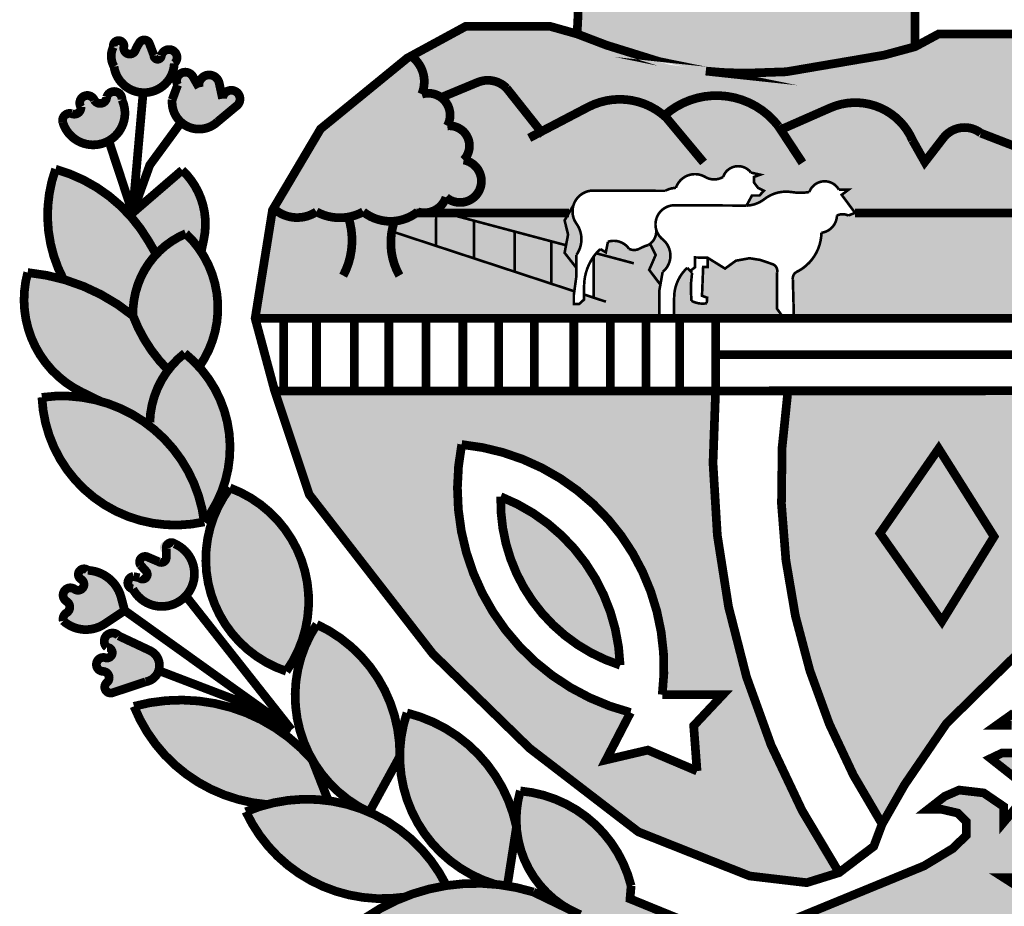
# Model space of a CAD drawing. Header units: millimetres. Extents: x 37.1 to 121.2, y 27.3 to 86.7.
# Tile 6 of 9: x 116.9 to 118.7, y 29.8 to 31.5. Entities that reach past the tile are written whole.
import ezdxf

# ---------------------------------------------------------------- set-up
doc = ezdxf.new("R2010")
doc.units = ezdxf.units.MM
doc.header["$MEASUREMENT"] = 0
doc.layers.get('0').update_dxf_attribs({"lineweight": 5})
doc.layers.add('TXT', color=114, linetype='Continuous')

# ---------------------------------------------------------------- blocks, each defined once
blk = doc.blocks.new('A$Cfa6a0658')
at = {"layer": 'TXT', "true_color": 0x2776bb}
h = blk.add_hatch(color=152, dxfattribs=at)
h.dxf.hatch_style = 1
h.paths.add_polyline_path([(10.22401189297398, 16.26721090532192, -0.1382639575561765), (6.365587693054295, 16.26721090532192, -0.01462297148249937), (6.346282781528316, 15.6072635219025), (6.683875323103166, 15.47837778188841), (7.289494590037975, 15.29001355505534), (7.825664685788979, 15.18095627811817, 0.03508789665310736), (8.386023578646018, 15.16094726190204), (8.746665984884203, 15.17337799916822), (9.868462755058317, 15.36462831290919), (10.22401189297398, 15.46109263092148)])
at = {"layer": 'TXT'}
h = blk.add_hatch(color=94, dxfattribs=at)
h.dxf.hatch_style = 1
h.paths.add_polyline_path([(14.59428916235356, 8.788757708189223), (14.83510375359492, 9.02099359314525), (15.16796189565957, 9.193578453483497), (15.40161090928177, 9.193578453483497), (15.55524430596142, 9.148828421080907), (15.70887770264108, 8.963460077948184), (15.77289872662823, 8.787675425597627), (15.86890893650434, 9.043360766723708), (15.86890893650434, 9.190378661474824), (15.79209223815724, 9.417297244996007), (15.62886208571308, 9.593066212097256), (15.311998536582, 9.593066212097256), (15.02396790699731, 9.513165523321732), (14.72629786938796, 9.385330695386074), (15.13622862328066, 9.775877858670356), (15.49472076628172, 9.996396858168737), (15.82437998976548, 10.04434668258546), (16.03883549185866, 9.951662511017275), (16.19246888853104, 9.747111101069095), (16.28528017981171, 9.424324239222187), (16.38129038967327, 9.67360999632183), (16.42611790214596, 10.03794709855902), (16.36201157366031, 10.23114238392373), (16.18278682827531, 10.42609441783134), (15.80830009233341, 10.49321162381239), (15.53946297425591, 10.43887790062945), (15.25458861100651, 10.30145938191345), (14.98250992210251, 10.06495710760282), (15.03693419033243, 10.31424286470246), (15.20016434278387, 10.55074513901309), (15.37994356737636, 10.7950586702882), (15.60719474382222, 10.96764353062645), (15.98807931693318, 11.01877746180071), (16.2121315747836, 10.93249287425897), (16.41390830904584, 10.61636946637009), (16.46177518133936, 10.60969032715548), (16.49700593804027, 10.86217587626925), (16.49700593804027, 11.02197725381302), (16.404151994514, 11.22748546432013), (16.28890562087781, 11.34253680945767), (16.04246093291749, 11.42243749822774), (15.79601624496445, 11.42243749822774), (15.59115749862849, 11.35852008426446), (15.38314248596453, 11.22110156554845), (15.42178542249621, 11.35610455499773), (15.54978481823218, 11.67570731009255), (15.79947107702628, 11.90262589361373), (16.01708284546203, 12.02726092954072), (16.16111948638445, 12.02726092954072), (16.43319817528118, 11.96972741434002), (16.64441210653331, 11.77797517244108), (16.75326064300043, 11.48075527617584), (16.83007734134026, 11.69487469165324), (16.83007734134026, 12.02406113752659), (16.76285739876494, 12.2477799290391), (16.63434617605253, 12.42234113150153), (16.28225187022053, 12.54379206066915), (15.96218940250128, 12.44790809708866), (15.75417438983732, 12.36800740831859), (15.94299589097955, 12.81935061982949), (16.20547782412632, 13.21247016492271), (16.33991770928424, 13.21247016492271), (16.59915807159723, 13.21247016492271), (16.76558714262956, 13.02710182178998), (16.83280708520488, 12.7490493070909), (16.93521513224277, 13.020702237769), (16.93521513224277, 13.23293942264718), (16.93521513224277, 13.41830776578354), (16.84240384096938, 13.61644390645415), (16.72395854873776, 13.712327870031), (16.47751386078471, 13.75707790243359), (16.2948342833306, 13.70730858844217), (16.12200737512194, 13.62100831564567), (16.16039439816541, 13.79999276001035), (16.35885530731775, 14.2889805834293), (16.6565253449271, 14.84670119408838), (16.77812690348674, 15.0256699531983), (16.29163536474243, 14.73803374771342), (15.97438794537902, 14.33067199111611), (15.83355022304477, 13.86405134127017), (15.75656291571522, 14.62299808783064), (15.59636107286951, 15.36273039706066), (15.23151374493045, 15.85810211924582), (15.34031962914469, 15.40746474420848), (15.41086644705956, 14.83724298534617), (15.41760550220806, 13.89634728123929), (14.92945052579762, 14.81209952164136), (14.51461476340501, 15.1314356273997), (14.92629425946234, 14.35934463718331), (15.30619783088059, 13.20927037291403), (15.12569351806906, 13.48434268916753), (14.93887667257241, 13.64243437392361), (14.68240870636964, 13.64243437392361), (14.46390124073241, 13.53492763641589), (14.23592497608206, 13.266176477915), (14.17288495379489, 13.13151856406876), (14.305874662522, 13.1852719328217), (14.63199374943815, 13.23902530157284), (14.91699606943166, 13.06197014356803), (15.10048603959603, 12.67622266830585), (15.10048603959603, 11.86504402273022), (14.93900462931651, 12.2919025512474), (14.717340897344, 12.40888318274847), (14.42201673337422, 12.37591277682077), (14.19037237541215, 12.25523042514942), (13.99903439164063, 12.00379578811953), (14.25584357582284, 12.00379578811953), (14.46232310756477, 12.00379578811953), (14.62346329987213, 11.85295069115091), (14.69396746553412, 11.60151605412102), (14.611136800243, 10.88543710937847), (14.40235404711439, 11.13128779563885), (14.17582795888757, 11.19619338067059), (13.98909641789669, 11.16585809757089), (13.76982121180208, 10.98130538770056), (13.53173636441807, 10.61533701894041), (13.74162807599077, 10.75609649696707), (14.00474979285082, 10.81864929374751), (14.16815055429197, 10.78735721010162), (14.33236170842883, 10.64501352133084), (14.36648350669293, 10.5274211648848), (14.38196627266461, 9.896136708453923), (14.34707673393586, 9.771533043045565), (14.2447966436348, 9.991236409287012), (14.06194645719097, 10.17072278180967), (13.81093797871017, 10.22642112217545), (13.58471045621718, 10.16763278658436), (13.32129017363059, 9.991236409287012), (13.11984360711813, 9.765337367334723), (13.2965092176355, 9.845802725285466), (13.52580770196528, 9.882929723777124), (13.73655245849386, 9.790088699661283), (13.82373365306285, 9.683272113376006), (13.91667290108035, 9.485214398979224), (13.91667290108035, 9.166474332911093), (13.86711098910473, 8.922003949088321), (13.73979402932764, 8.70426123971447), (13.55694384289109, 8.438129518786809), (13.60032117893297, 8.583563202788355), (13.63734333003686, 8.821853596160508), (13.63734333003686, 9.197938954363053), (13.54129046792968, 9.349568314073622), (13.29646656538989, 9.50119767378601), (13.03304628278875, 9.50119767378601), (12.89344547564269, 9.462909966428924), (12.58664785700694, 9.295799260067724), (12.35730672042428, 9.029667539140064), (12.57116509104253, 9.128704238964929), (12.76019985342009, 9.168921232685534), (12.97401557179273, 9.088471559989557), (13.13519841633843, 8.946127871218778), (13.16309298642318, 8.830778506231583), (13.16309298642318, 8.47180576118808), (13.11037480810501, 8.151403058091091), (12.967830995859, 7.888361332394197), (12.98472128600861, 8.281684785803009), (12.92074291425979, 8.521669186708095), (12.79671017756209, 8.686176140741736), (12.47110291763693, 8.75970861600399), (12.10476276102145, 8.674553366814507), (11.81404503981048, 8.473280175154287), (11.70161371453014, 8.289417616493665), (11.77527414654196, 8.310718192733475), (12.0195009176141, 8.417158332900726), (12.25788433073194, 8.417158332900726), (12.49046703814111, 8.291362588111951), (12.55679128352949, 8.130761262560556), (12.55679128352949, 7.841932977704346), (12.41923778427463, 7.436029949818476), (12.29844661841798, 7.204343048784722), (12.31921826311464, 7.346027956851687), (12.31921826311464, 7.485015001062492), (12.244448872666, 7.695620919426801), (12.08143198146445, 7.854543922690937), (11.93189320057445, 7.933048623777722), (11.77847306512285, 7.933048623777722), (11.55988029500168, 7.902415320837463), (11.35664233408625, 7.816256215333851), (11.15711511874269, 7.674116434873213), (11.3316054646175, 7.674116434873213), (11.51953126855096, 7.674116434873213), (11.66719335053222, 7.620504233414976), (11.7649949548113, 7.532431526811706), (11.86083455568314, 7.400314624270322), (11.88199007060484, 7.23182361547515), (11.88199007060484, 7.064132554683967), (11.81349056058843, 6.826751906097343), (11.81349056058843, 6.976875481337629), (11.74072582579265, 7.175435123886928), (11.49039978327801, 7.358513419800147), (11.22484688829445, 7.358513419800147), (11.09117474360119, 7.294737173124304), (11.41268738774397, 7.040808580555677), (11.41268738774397, 6.767696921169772), (11.23994578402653, 6.56168678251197), (11.23994578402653, 6.7437455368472), (11.01192686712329, 6.8993589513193), (10.72982489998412, 6.932313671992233), (10.56480335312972, 6.860396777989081), (10.37274028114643, 6.710571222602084), (10.53179051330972, 6.710571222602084), (10.7118256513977, 6.668628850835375), (10.81384982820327, 6.566753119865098), (10.81384982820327, 6.413931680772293), (10.65484224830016, 6.26034166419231), (10.32774215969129, 6.06258196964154), (7.143538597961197, 4.756078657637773), (7.128226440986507, 4.126550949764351), (8.072461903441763, 4.708222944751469), (9.138256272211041, 5.206794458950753), (9.792925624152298, 5.405542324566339), (10.32744359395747, 5.511009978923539), (10.75311302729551, 5.511009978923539), (10.99640144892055, 5.421525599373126), (11.1500348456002, 5.248940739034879), (11.10520733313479, 5.079555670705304), (10.8555637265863, 4.801503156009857), (11.20761538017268, 4.916554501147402), (11.54051617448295, 5.153056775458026), (11.63435111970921, 5.403832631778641), (11.55753442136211, 5.64673449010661), (11.40070210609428, 5.825703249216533), (11.24067087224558, 5.927986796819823), (11.72400614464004, 5.927986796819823), (11.92242440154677, 5.876837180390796), (12.1432777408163, 5.745802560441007), (12.22393314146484, 5.587993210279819), (12.22393314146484, 5.306740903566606), (12.16950887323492, 5.076638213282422), (12.53119993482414, 5.476125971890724), (12.60848580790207, 5.666576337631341), (12.60848580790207, 5.941429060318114), (12.44845457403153, 6.129997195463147), (12.17641853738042, 6.245048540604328), (11.95556519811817, 6.305766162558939), (12.60208797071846, 6.424017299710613), (12.88696233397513, 6.372883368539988), (13.04699356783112, 6.209897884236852), (13.08542324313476, 5.947828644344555), (13.08542324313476, 5.666576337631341), (13.38624954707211, 6.056480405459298), (13.48887085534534, 6.297578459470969), (13.46327950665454, 6.51809745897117), (13.32564070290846, 6.741816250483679), (13.02869575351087, 6.854295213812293), (12.80144457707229, 6.902229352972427), (13.0831200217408, 7.033263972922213), (13.37119330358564, 7.196265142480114), (13.57281047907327, 7.279349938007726), (13.81285732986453, 7.336883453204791), (14.09133385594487, 7.298533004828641), (14.20653757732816, 7.196265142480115), (14.2897521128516, 6.972546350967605), (14.2897521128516, 6.62097704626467), (14.16819320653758, 6.272027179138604), (14.50105134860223, 6.601213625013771), (14.70625131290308, 6.929019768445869), (14.74783725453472, 7.178305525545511), (14.74783725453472, 7.465941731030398), (14.52715452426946, 7.694350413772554), (14.04701817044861, 7.777450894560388), (13.74299294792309, 7.812601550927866), (14.7255727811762, 8.167354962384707), (15.07766708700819, 8.167354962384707), (15.36578302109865, 8.001169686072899), (15.36578302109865, 7.747507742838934), (15.36578302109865, 7.4438882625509), (15.3017619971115, 7.15625205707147), (15.67019211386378, 7.691181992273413), (15.77260016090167, 8.049135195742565), (15.72781530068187, 8.314404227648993), (15.64413159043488, 8.475554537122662), (15.4136814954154, 8.644939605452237), (14.96877589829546, 8.644939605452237), (14.55590213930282, 8.590621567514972), (14.36383906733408, 8.590621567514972)])
at = {"layer": 'TXT', "true_color": 0x2776bb}
h = blk.add_hatch(color=152, dxfattribs=at)
h.dxf.hatch_style = 1
h.paths.add_polyline_path([(12.91065565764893, 14.77672927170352), (12.53826036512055, 15.11346993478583), (12.22553972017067, 15.32500012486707), (11.93298911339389, 15.46464379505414), (11.40117128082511, 15.60534992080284), (10.4915267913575, 15.60534992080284), (10.22401189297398, 15.46109263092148), (9.626863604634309, 15.32343911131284), (8.891558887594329, 15.19808016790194), (8.048879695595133, 15.16354400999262), (7.403546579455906, 15.25454025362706), (6.683875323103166, 15.47837778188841), (6.035006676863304, 15.69489704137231), (5.068506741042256, 15.69489704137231), (4.441858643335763, 15.35436281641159), (4.586554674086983, 14.99342644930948), (4.622817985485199, 14.92685922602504), (4.786206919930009, 14.87837447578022), (5.252738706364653, 15.06752517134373), (5.315037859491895, 15.07544541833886), (5.421709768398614, 15.05851338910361), (5.536886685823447, 14.98553026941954), (5.932761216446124, 14.48588105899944), (6.583267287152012, 14.81568820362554), (6.94130534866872, 14.85027155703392), (7.130014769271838, 14.79998671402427), (7.34501816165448, 14.66910918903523), (7.682352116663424, 14.86072887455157), (8.026020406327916, 14.89659697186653), (8.338910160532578, 14.80910490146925), (8.508420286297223, 14.70101907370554), (8.682359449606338, 14.50916171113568), (9.143065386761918, 14.71160481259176), (9.399105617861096, 14.80577044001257), (9.651693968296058, 14.81058720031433), (9.800688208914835, 14.76984055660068), (9.952130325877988, 14.68788422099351), (10.05729318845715, 14.59668791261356), (10.12264758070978, 14.5169592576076), (10.33583035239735, 14.13803909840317), (10.38624274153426, 14.20341504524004), (10.62248673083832, 14.48291381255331), (10.82980316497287, 14.53149762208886), (10.98017496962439, 14.46902118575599), (11.60183124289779, 14.22871937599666), (12.09814692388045, 14.52375896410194), (12.35955903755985, 14.52375896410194), (12.57912676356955, 14.52375896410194), (12.74926802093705, 14.43728273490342), (12.80102877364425, 14.2535791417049), (13.24525213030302, 14.2535791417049), (13.1779913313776, 14.45664704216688)])
at = {"layer": 'TXT'}
h = blk.add_hatch(color=2, dxfattribs=at)
h.dxf.hatch_style = 1
h.paths.add_polyline_path([(1.762924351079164, 15.02180394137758), (1.699869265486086, 14.85257973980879, 0.6931204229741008), (2.22170394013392, 14.60122894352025), (2.441798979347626, 14.78406117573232, 0.7207947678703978), (2.224351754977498, 14.95632448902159, 0.8103903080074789), (1.948501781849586, 15.05116779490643, 1.414536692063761)])
h.paths.add_polyline_path([(1.438561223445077, 15.49786641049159, 1.284042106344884), (1.280716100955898, 15.45740783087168, -1.202557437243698), (1.145135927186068, 15.4579816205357, 0.5079387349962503), (1.077268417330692, 15.53049560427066, 0.3465595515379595), (1.032496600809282, 15.23284906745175, 0.915153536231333), (1.723853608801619, 15.26848607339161, 1.365433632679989), (1.575554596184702, 15.35930623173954, -0.6654801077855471), (1.502876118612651, 15.32920279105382)])
h.paths.add_polyline_path([(0.8013982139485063, 14.85818013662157, 0.8011625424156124), (0.6393280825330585, 14.80750779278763, -0.7584170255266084), (0.5449241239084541, 14.69317761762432, 0.5646372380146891), (0.4439926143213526, 14.5960048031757, 1.078121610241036), (1.123403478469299, 14.8526723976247, 0.8889295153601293), (0.9484267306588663, 14.88319938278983, -0.8148813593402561)])
at = {"layer": 'TXT', "true_color": 0x287155}
h = blk.add_hatch(color=107, dxfattribs=at)
h.dxf.hatch_style = 1
h.paths.add_polyline_path([(3.40255259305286, 14.5177813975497), (2.862628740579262, 13.60615320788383, 0.3447212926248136), (3.354737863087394, 13.56669038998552, 0.2558123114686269), (3.891818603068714, 13.56669038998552, 0.349632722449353), (4.517216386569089, 13.56669038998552, 0.4038679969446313), (4.842466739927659, 13.73345914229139, 1.317971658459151), (5.043855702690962, 14.16065824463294, 0.7043777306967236), (4.856584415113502, 14.55254444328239, 0.6768158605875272), (4.563332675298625, 14.91619142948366, 0.3499958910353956), (4.4418586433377, 15.35436281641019), (4.396094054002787, 15.32949334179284)])
at = {"layer": 'TXT', "true_color": 0x478a82}
h = blk.add_hatch(color=137, dxfattribs=at)
h.dxf.hatch_style = 1
h.paths.add_polyline_path([(9.535712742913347, 13.55469105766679), (13.69735504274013, 13.55469105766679), (13.29492175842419, 14.2535791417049), (12.80102877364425, 14.2535791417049, 0.4727332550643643), (12.55190332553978, 14.52375896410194), (12.09814692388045, 14.52375896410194), (11.60183124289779, 14.22871937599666), (10.98017496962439, 14.46902118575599, 0.415946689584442), (10.54909643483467, 14.41460746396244), (10.33583035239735, 14.13803909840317), (10.19517567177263, 14.38740523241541, 0.4164842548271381), (9.251357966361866, 14.75919066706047), (8.682359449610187, 14.50916171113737), (8.655152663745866, 14.55060936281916, 0.4360324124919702), (7.34879815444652, 14.67250665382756), (7.371009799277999, 14.6458264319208, 0.3188636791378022), (6.472568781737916, 14.76823647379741), (5.932761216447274, 14.4858810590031), (5.536886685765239, 14.98553026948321, 0.3053813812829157), (5.206067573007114, 15.05248034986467), (4.786206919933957, 14.87837447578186, -0.3787314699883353), (4.856584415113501, 14.55254444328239, -0.7043777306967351), (5.043855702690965, 14.16065824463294, -1.317971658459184), (4.84246673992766, 13.7334591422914, -0.1943097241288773), (4.713517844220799, 13.58439566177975), (4.824975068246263, 13.55469105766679), (6.253274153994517, 13.55469105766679), (6.304074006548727, 13.64195412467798, -0.3300749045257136), (6.533860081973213, 13.81070337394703), (7.35634212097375, 13.80724559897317, -0.1146010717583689), (7.47983363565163, 13.8420488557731, -0.4765698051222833), (7.815752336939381, 13.9666227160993, 0.2737102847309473), (8.021807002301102, 13.9666227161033, -0.6049784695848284), (8.340418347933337, 14.01679803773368), (8.447765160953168, 13.99257482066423), (8.375047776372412, 13.9666227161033), (8.375047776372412, 13.90433891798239), (8.423526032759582, 13.84031996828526), (8.489326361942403, 13.80917493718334), (8.439111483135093, 13.75381295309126), (8.352530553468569, 13.75381295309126), (8.289912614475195, 13.63796881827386, 0.159044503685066), (8.494848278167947, 13.7122302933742, -0.2078529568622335), (8.807894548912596, 13.79324026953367, 0.07848322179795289), (9.010581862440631, 13.79324026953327, -0.6457057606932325), (9.350652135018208, 13.81993008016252), (9.460658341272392, 13.81993008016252), (9.38218013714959, 13.76173483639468)])
at = {"layer": 'TXT', "true_color": 0x287155}
h = blk.add_hatch(color=107, dxfattribs=at)
h.dxf.hatch_style = 1
h.paths.add_polyline_path([(6.95354325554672, 5.684372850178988), (6.96581793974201, 5.834586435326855, 0.3197937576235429), (5.69464816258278, 6.92237511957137, 0.3474900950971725), (6.242943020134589, 5.569558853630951), (6.381986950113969, 5.502191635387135, -0.0328531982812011), (6.242943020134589, 5.569558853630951), (5.844011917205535, 5.762842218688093, 0.2303405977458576), (3.917669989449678, 5.466463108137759, 0.3641323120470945), (6.689876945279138, 5.186007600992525), (7.184629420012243, 5.171464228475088), (7.644443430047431, 4.961603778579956), (8.183221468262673, 5.182668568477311)])
h.paths.add_polyline_path([(4.393858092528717, 7.817394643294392, 0.0782600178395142), (4.311861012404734, 7.346561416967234, -0.004324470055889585), (4.311662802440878, 7.318183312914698, 0.3295913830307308), (5.4010823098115, 5.85195497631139, -0.01631598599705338), (5.545206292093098, 5.83317383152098), (5.650502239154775, 6.509690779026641, 0.288267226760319)])
h.paths.add_polyline_path([(2.545582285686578, 6.683919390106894, 0.3306051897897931), (4.360417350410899, 5.704000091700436, -0.05674783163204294), (4.846706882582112, 5.836510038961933, 0.3974149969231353)])
h.paths.add_polyline_path([(3.359063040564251, 8.833309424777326, 0.4594744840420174), (3.961286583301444, 6.678591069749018), (4.311662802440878, 7.318183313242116, -0.004618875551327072), (4.311861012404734, 7.346561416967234, 0.2920306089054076)])
h.paths.add_polyline_path([(3.307278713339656, 7.278993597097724, 0.2876958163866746), (1.261310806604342, 7.893149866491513, 0.2846514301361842), (2.785659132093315, 6.766835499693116, -0.099941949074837), (3.491307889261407, 6.810760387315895)])
h.paths.add_polyline_path([(2.362833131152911, 10.39925084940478, 0.5140870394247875), (3.009278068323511, 8.295584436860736, 0.4934267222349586)])
h.paths.add_polyline_path([(0.2051874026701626, 11.43763838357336, 0.4668829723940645), (2.067848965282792, 10.0090530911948, 0.419528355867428)])
h.paths.add_polyline_path([(1.843745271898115, 11.94368373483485, 0.06550949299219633), (1.653219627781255, 11.75037884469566, -0.1053926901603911), (1.249906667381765, 12.37408336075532, 0.1479747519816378), (0.0420690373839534, 12.86963256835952, 0.3605475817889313), (0.6617664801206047, 11.49751631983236), (0.8725082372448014, 11.39454373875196, -0.303744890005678), (2.067848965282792, 10.0090530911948, 0.4120310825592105)])
h.paths.add_polyline_path([(1.428716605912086, 13.23015073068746, 0.1953941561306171), (0.3615155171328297, 14.05572333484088, 0.2101651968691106), (0.4523376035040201, 12.79145353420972, -0.100858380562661), (1.249906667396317, 12.37408336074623, -0.1969900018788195), (1.516503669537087, 13.07909323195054)])
h = blk.add_hatch(color=107, dxfattribs=at)
h.dxf.hatch_style = 1
h.paths.add_polyline_path([(1.843745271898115, 11.94368373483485, -0.04103415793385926), (2.008574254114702, 11.78832641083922, 0.3743169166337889), (1.856328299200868, 13.31665137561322, 0.3088840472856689), (1.249906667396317, 12.37408336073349, 0.105392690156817), (1.653219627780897, 11.75037884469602, -0.06550949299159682)])
h.paths.add_polyline_path([(1.856328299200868, 13.31665137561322, -0.05872317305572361), (2.032342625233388, 13.10696602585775), (2.062995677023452, 13.25209547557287, 0.2613616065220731), (1.814977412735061, 14.04506128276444), (1.213142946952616, 13.52652221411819, -0.05125496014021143), (1.428716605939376, 13.2301507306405), (1.516503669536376, 13.0790932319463, -0.1054761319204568)])
at = {"layer": 'TXT'}
h = blk.add_hatch(color=94, dxfattribs=at)
h.dxf.hatch_style = 1
h.paths.add_polyline_path([(13.89538942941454, 12.93553130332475), (13.69735504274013, 13.55469105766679), (9.535712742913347, 13.55469105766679), (9.458755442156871, 13.52440944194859, 0.2222666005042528), (9.327730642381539, 13.52440944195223, -0.3725303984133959), (9.149818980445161, 13.32638194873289, -0.2841443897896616), (8.859292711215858, 12.87406459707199, 0.2947008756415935), (8.821983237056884, 12.78906828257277), (8.833956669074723, 12.34366973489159), (13.89199310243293, 12.34307137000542), (13.89556003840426, 12.37186598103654)])
h.paths.add_polyline_path([(8.640472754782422, 12.86890690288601, 0.3909448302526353), (8.58789201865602, 12.96647432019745), (8.448187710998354, 13.01450612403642), (8.325010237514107, 13.03401836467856), (8.16815130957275, 13.00554851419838), (8.04346276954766, 12.9154877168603), (7.843498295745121, 13.03963590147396), (7.843498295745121, 12.93339361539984), (7.792581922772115, 12.93339361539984), (7.779456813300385, 12.60303087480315), (7.838439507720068, 12.58151769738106), (7.833628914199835, 12.51770521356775, -0.1680207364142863), (7.658600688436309, 12.54505031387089, -0.05957761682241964), (7.665462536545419, 12.86728502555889), (7.610567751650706, 12.92441736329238, 0.2104274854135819), (7.459614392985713, 12.58161712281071), (7.459614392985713, 12.37136340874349), (7.29036763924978, 12.37136340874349), (7.29036763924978, 12.66617534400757), (7.30170271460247, 12.73036822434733), (7.173672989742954, 12.90046916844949), (7.247494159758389, 13.07067688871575), (7.183498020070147, 13.19897251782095, -0.02986832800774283), (7.165593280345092, 13.18686313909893, 0.05296910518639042), (7.058246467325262, 13.14187447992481, -0.2306608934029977), (6.942231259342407, 13.14187447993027, 0.3325145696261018), (6.699810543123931, 13.22319483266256), (6.675571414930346, 13.10208501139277), (6.611507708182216, 13.14014559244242, 0.04824369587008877), (6.536772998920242, 13.05472986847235), (6.536772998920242, 12.58166846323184), (6.426233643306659, 12.6179707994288), (6.426233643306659, 12.56053606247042), (6.369086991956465, 12.5086318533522), (6.308481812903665, 12.5086318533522), (6.308481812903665, 12.61244027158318), (6.314248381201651, 12.65474798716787), (4.22002689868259, 13.34251328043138, -0.03985524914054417), (4.250404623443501, 13.45946290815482, -0.1934243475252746), (3.891818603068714, 13.56669038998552, -0.2558123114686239), (3.354737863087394, 13.56669038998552, -0.3447212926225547), (2.862628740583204, 13.6061532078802), (2.850589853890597, 13.58582628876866), (2.651659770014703, 12.34440109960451), (8.720056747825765, 12.34368320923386), (8.640472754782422, 12.45416925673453)])
h.paths.add_polyline_path([(6.202709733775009, 13.46783241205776), (6.253274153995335, 13.55469105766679), (4.824975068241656, 13.55469105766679), (6.219167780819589, 13.18312301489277), (6.242460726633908, 13.3061313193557)], flags=17)
h.paths.add_polyline_path([(6.050327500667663, 13.22812084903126), (5.628155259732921, 13.34063450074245), (5.628155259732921, 12.88006848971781), (6.050327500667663, 12.74142249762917)], flags=17)
h.paths.add_polyline_path([(6.202709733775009, 13.09620929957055), (6.219167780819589, 13.18312301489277), (6.050327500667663, 13.22812084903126), (6.050327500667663, 12.74142249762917), (6.314248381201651, 12.65474798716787), (6.338195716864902, 12.83044296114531), (6.338195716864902, 12.92316394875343)], flags=17)
h.paths.add_polyline_path([(5.628155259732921, 13.34063450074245), (5.161613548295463, 13.46497311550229), (5.161613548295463, 13.03328590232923), (5.628155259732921, 12.88006848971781)], flags=17)
h.paths.add_polyline_path([(5.161613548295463, 13.46497311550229), (4.824975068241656, 13.55469105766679), (4.72894556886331, 13.55469105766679), (4.727128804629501, 13.17597545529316), (5.161613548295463, 13.03328590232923)], flags=17)
h.paths.add_polyline_path([(4.72894556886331, 13.55469105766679), (4.50153050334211, 13.55469105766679, -0.1362781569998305), (4.250404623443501, 13.45946290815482, 0.03985524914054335), (4.22002689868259, 13.34251328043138), (4.727128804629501, 13.17597545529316)], flags=17)
at = {"layer": 'TXT', "true_color": 0x000000}
h = blk.add_hatch(color=18, dxfattribs=at)
h.dxf.hatch_style = 1
h.paths.add_polyline_path([(6.338195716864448, 13.43179513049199, -0.2345109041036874), (6.304074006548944, 13.64195412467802), (6.202709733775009, 13.46783241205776), (6.242460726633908, 13.3061313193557), (6.202709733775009, 13.09620929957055), (6.338195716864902, 12.92316394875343), (6.338195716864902, 13.07266886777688, 0.3212394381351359)])
h.paths.add_polyline_path([(7.327487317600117, 13.25078133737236, -0.1606033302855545), (7.252754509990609, 13.36672159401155, -0.2686351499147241), (7.183498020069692, 13.1989725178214), (7.247494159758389, 13.07067688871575), (7.173672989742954, 12.90046916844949), (7.301702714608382, 12.73036822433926), (7.32748731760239, 12.87639177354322, 0.4775432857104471)])
at = {"layer": 'TXT', "true_color": 0x2776bb}
h = blk.add_hatch(color=152, dxfattribs=at)
h.dxf.hatch_style = 1
h.paths.add_polyline_path([(5.469737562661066, 10.29851486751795, 0.3330763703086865), (6.839803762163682, 8.365005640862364, 0.2978465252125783)], flags=0)
h.paths.add_polyline_path([(7.935178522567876, 11.51233339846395), (2.876309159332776, 11.51118467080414), (3.272122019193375, 10.32352853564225), (4.69094904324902, 8.494659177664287), (5.800206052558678, 7.41278440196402), (7.050044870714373, 6.452250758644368), (8.326200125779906, 5.946385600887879), (8.980314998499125, 5.869543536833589), (9.352242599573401, 5.984814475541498, -0.1686995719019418)])
h.paths.add_polyline_path([(7.323241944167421, 8.026328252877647), (8.018829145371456, 8.026328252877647), (7.683908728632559, 7.670219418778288), (7.722560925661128, 7.151076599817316), (7.157649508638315, 7.390815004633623), (6.677420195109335, 7.277908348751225), (6.958984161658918, 7.821859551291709, -0.396654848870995), (5.022021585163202, 10.89656008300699, -0.4220886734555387)], flags=16)
h.paths.add_polyline_path([(6.839803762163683, 8.365005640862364, -0.3330763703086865), (5.469737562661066, 10.29851486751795, -0.2978465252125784)], flags=0)
at = {"layer": 'TXT'}
h = blk.add_hatch(color=2, dxfattribs=at)
h.dxf.hatch_style = 1
h.paths.add_polyline_path([(12.01651526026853, 9.031565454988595), (12.44039329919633, 9.42225378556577), (12.81168111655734, 9.789806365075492), (13.17443848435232, 10.27410429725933), (13.43167419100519, 10.65900476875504), (13.79033694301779, 11.51366294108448), (8.765275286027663, 11.51252189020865, 0.1828640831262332), (9.846027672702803, 6.541891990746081), (10.10334868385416, 6.99205880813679), (10.58425277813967, 7.696122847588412), (11.05372607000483, 8.158241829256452), (11.57135374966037, 8.662899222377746)])
h.paths.add_polyline_path([(11.13068374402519, 9.84022539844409), (10.53241190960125, 8.868824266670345), (9.821981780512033, 9.877593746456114), (10.49501856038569, 10.84899487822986)], flags=16)
h = blk.add_hatch(color=1, dxfattribs=at)
h.dxf.hatch_style = 1
h.paths.add_polyline_path([(11.13068374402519, 9.84022539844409), (10.49501856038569, 10.84899487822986), (9.821981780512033, 9.877593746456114), (10.53241190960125, 8.868824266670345)])
at = {"layer": 'TXT', "true_color": 0x2776bb}
h = blk.add_hatch(color=152, dxfattribs=at)
h.dxf.hatch_style = 1
h.paths.add_polyline_path([(6.839803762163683, 8.365005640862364, 0.2978465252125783), (5.469737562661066, 10.29851486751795, 0.3330763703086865)])
at = {"layer": 'TXT'}
h = blk.add_hatch(color=2, dxfattribs=at)
h.dxf.hatch_style = 1
h.paths.add_polyline_path([(1.691316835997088, 9.771649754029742, 1.277581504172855), (1.615996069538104, 9.640382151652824, -0.7754885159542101), (1.558266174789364, 9.545790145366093), (1.414374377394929, 9.607618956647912, 0.8230176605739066), (1.370875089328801, 9.459384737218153, -0.9619135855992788), (1.315336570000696, 9.36208536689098, 1.343505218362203), (1.248731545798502, 9.239202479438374, 1.497890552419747)])
h = blk.add_hatch(color=2, dxfattribs=at)
h.dxf.hatch_style = 1
h.paths.add_polyline_path([(1.154864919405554, 8.99205450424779), (1.113594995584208, 9.145605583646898, 0.32541895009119), (0.7318521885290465, 9.453681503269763, 1.10672637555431), (0.6548031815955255, 9.350344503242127, -1.042089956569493), (0.5804950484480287, 9.237091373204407, 1.034065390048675), (0.4875881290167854, 9.097848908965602, -0.5566669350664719), (0.4875881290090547, 8.965504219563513, 0.3193505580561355), (0.4492376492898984, 8.874203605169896, 0.3451073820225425), (0.9227344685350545, 8.837529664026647)])
h.paths.add_polyline_path([(1.086120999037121, 8.701175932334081, 1.059325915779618), (0.9505347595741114, 8.569396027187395, -1.168614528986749), (0.9336544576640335, 8.450152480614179, 1.13701533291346), (0.9071375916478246, 8.293577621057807, -0.6866511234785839), (0.9505347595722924, 8.165908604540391, 0.827714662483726), (1.015619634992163, 8.048748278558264), (1.395730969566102, 8.17433407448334, 0.7350240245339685), (1.444783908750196, 8.532703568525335)])
at = {"layer": 'TXT', "color": 18, "true_color": 0x000000}
for points, const_width in [([(10.22401189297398, 15.46109263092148), (10.22401189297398, 16.26721090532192, -0.1382639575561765), (6.365587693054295, 16.26721090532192, -0.01462297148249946), (6.346282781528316, 15.6072635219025, 1.179038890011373)], 0.1), ([(11.40117128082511, 15.60534992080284), (10.7296542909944, 15.60534992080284), (10.4915267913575, 15.60534992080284), (10.22401189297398, 15.46109263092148), (9.868462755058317, 15.36462831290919), (8.746665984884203, 15.17337799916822), (8.386023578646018, 15.16094726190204, -0.03527221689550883), (7.822735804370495, 15.18126852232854), (7.825675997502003, 15.18095397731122), (7.289494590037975, 15.29001355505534), (6.683875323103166, 15.47837778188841), (6.346282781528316, 15.6072635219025), (6.035006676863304, 15.69489704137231), (5.650326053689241, 15.69489704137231), (5.068506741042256, 15.69489704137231), (4.396094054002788, 15.32949334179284), (3.40255259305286, 14.5177813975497), (2.850589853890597, 13.58582628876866), (2.651659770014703, 12.34440109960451), (2.876309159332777, 11.51118467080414), (3.272122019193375, 10.32352853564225), (4.69094904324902, 8.494659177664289), (5.800206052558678, 7.412784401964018), (7.050044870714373, 6.452250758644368), (8.326200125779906, 5.946385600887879), (8.980314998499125, 5.869543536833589), (9.352242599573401, 5.984814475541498), (9.749846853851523, 6.285767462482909), (9.846027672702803, 6.54189199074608), (10.10334868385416, 6.99205880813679), (10.58425277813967, 7.696122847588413), (11.05372607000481, 8.15824182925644), (11.57135374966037, 8.662899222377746)], 0.1), ([(1.575554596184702, 15.35930623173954, -1.02879798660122), (1.490352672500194, 15.36204510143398), (1.438561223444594, 15.49786641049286, 0.6001429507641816), (1.327456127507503, 15.51187775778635, 0.05741017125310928), (1.276752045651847, 15.41917462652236, -0.9055233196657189), (1.145135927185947, 15.45798162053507, 1.207746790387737), (1.02430410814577, 15.45798162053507, 0.2455326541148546), (1.032496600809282, 15.23284906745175, 0.3553583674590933)], 0.1), ([(1.723853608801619, 15.26848607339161, 1.365433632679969), (1.575554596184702, 15.35930623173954, 2.882892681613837)], 0.1), ([(4.441858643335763, 15.35436281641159, -0.3499958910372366), (4.563332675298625, 14.91619142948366, -0.6768158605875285), (4.856584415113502, 14.55254444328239, -0.7043777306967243), (5.043855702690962, 14.16065824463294, -1.31797165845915), (4.842466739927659, 13.73345914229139, -0.403867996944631), (4.517216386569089, 13.56669038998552, -0.349632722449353), (3.891818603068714, 13.56669038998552, -0.2558123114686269), (3.354737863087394, 13.56669038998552, -0.3447212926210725), (2.862628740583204, 13.6061532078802, -1.32764696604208)], 0.1), ([(1.723853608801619, 15.26848607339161, -0.9151535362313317), (1.032496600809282, 15.23284906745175, 0.4996417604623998)], 0.1), ([(2.221703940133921, 14.60122894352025), (2.441798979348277, 14.78406117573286, 1.535095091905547), (2.278038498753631, 14.86551718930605), (2.23945930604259, 15.0436895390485, 1.000000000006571), (2.008422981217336, 14.99366384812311), (1.9370669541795, 15.11870413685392, 0.9892634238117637), (1.762924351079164, 15.02180394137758), (1.699869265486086, 14.85257973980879, 0.6931204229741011), (2.221703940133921, 14.60122894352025, 6.925958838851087)], 0.1), ([(4.786206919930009, 14.87837447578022), (5.206067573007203, 15.05248034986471, -0.3053813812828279), (5.536886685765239, 14.98553026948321), (5.962400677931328, 14.44847189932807)], 0.1), ([(0.8067561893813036, 14.84715661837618, 1.101373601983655), (0.6530054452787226, 14.76743775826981, -1.402287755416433)], 0.1), ([(0.9484267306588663, 14.88319938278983, -0.7499378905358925), (0.8067561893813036, 14.84715661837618, 0.1803181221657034)], 0.1), ([(1.123403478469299, 14.8526723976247, 0.8889295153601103), (0.9484267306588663, 14.88319938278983, 37.10490755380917)], 0.1), ([(7.345018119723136, 14.66910915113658, -0.4377225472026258), (8.655152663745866, 14.55060936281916), (8.931937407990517, 14.12894699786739)], 0.1), ([(0.4439926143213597, 14.59600480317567, 1.078121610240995), (1.123403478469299, 14.8526723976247, 0.2039009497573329)], 0.1), ([(0.6530054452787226, 14.76743775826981, -0.5588076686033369), (0.5449241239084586, 14.69317761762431, -0.7369338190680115)], 0.1), ([(5.796464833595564, 14.41458894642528), (6.472568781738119, 14.76823647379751, -0.3188636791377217), (7.371009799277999, 14.6458264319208), (7.797541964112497, 14.13348378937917)], 0.1), ([(8.682359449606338, 14.50916171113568), (9.251357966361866, 14.75919066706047, -0.4164842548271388), (10.19517567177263, 14.3874052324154), (10.33583035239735, 14.13803909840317), (10.54909643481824, 14.41460746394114, -0.4159466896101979), (10.98017496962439, 14.46902118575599), (11.60183124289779, 14.22871937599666), (12.09814692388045, 14.52375896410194), (12.57912676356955, 14.52375896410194, -0.4381544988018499), (12.80102877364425, 14.2535791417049)], 0.1), ([(0.5449241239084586, 14.69317761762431, 0.5646372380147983), (0.4439926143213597, 14.59600480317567, -0.6302267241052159)], 0.1), ([(1.516503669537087, 13.07909323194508), (1.428716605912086, 13.23015073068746, 0.1953941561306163), (0.3615155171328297, 14.05572333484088, 0.2101651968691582), (0.4523376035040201, 12.79145353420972, 0.6515064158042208)], 0.1), ([(2.032342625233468, 13.10696602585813), (2.062995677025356, 13.25209547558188, 0.2613616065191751), (1.814977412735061, 14.04506128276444), (1.21314294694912, 13.52652221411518)], 0.1), ([(8.289912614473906, 13.63796881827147), (8.352530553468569, 13.75381295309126), (8.439111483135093, 13.75381295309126), (8.489326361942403, 13.80917493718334), (8.423526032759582, 13.84031996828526), (8.375047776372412, 13.90433891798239), (8.375047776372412, 13.9666227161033), (8.447765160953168, 13.99257482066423), (8.340418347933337, 14.01679803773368, 0.6049784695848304), (8.021807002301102, 13.9666227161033, -0.273710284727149), (7.815752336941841, 13.96662271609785, 0.4765698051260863), (7.47983363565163, 13.8420488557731, 0.1146010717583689), (7.35634212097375, 13.80724559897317), (6.533860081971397, 13.81070337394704, 0.6119548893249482), (6.338195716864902, 13.43179513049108, -0.321239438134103), (6.338195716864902, 13.07266886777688), (6.338195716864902, 12.83044296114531), (6.308481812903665, 12.61244027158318), (6.308481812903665, 12.5086318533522), (6.369086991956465, 12.5086318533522), (6.426233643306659, 12.56053606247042), (6.426233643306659, 12.71106202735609, -0.206673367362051), (6.611507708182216, 13.14014559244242), (6.675571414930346, 13.10208501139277), (6.699810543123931, 13.22319483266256, -0.3325145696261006), (6.942231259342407, 13.14187447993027, 0.2306608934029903), (7.058246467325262, 13.14187447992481, -0.05296910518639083), (7.165593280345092, 13.18686313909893, 0.3009179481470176), (7.252754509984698, 13.3667215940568, -102.6244882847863)], 0.03), ([(8.859292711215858, 12.87406459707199, 0.2841443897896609), (9.149818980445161, 13.32638194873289, 0.3725303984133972), (9.327730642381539, 13.52440944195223, -0.2222666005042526), (9.458755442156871, 13.52440944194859), (9.535712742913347, 13.55469105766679), (9.38218013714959, 13.76173483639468), (9.460658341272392, 13.81993008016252), (9.350652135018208, 13.81993008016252, 0.6457057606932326), (9.010581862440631, 13.79324026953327, -0.0784832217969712), (8.807894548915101, 13.79324026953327, 0.2078529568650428), (8.4948482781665, 13.71223029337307, -0.1590445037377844), (8.289912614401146, 13.63796881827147), (7.467111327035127, 13.64233732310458, 0.7090696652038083), (7.32748731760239, 13.25078133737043, -0.4775432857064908), (7.32748731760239, 12.87639177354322, 0.5485964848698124)], 0.03), ([(3.662085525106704, 12.83428558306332, 0.2053486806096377), (3.720483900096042, 13.50650749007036, -3.79438691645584)], 0.1), ([(4.307691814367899, 12.83556329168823, -0.2159495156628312), (4.250404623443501, 13.45946290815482, 9.51594694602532)], 0.1), ([(2.008574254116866, 11.78832641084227, 0.3743169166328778), (1.856328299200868, 13.31665137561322, 0.3088840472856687), (1.249906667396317, 12.37408336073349, 0.1053926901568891), (1.653219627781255, 11.75037884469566, -14.31875910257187)], 0.1), ([(7.64431691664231, 12.88929255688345), (7.697961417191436, 12.92899714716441), (7.697961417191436, 13.04307539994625), (7.843498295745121, 13.03963590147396), (8.04346276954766, 12.9154877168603), (8.16815130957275, 13.00554851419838), (8.325010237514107, 13.03401836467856), (8.448187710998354, 13.01450612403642), (8.58789201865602, 12.96647432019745, -0.3909448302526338), (8.640472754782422, 12.86890690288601), (8.640472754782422, 12.45416925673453), (8.720056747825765, 12.34368320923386), (8.833956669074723, 12.34366973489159)], 0.03), ([(0.8725082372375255, 11.39454373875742), (0.6617664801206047, 11.49751631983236, -0.3605475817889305), (0.0420690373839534, 12.86963256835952, -0.1479747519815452), (1.249906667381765, 12.37408336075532, -8.071364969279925)], 0.1), ([(7.32748731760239, 12.87639177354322), (7.29036763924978, 12.66617534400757), (7.29036763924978, 12.37136340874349), (7.459614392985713, 12.37136340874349), (7.459614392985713, 12.58161712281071, -0.2104274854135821), (7.610567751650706, 12.92441736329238), (7.665462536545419, 12.86728502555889, 0.05957761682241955), (7.658600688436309, 12.54505031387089, 0.1680207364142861), (7.833628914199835, 12.51770521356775, -5.83212991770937)], 0.03), ([(8.859292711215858, 12.87406459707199, 0.2947008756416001), (8.821983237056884, 12.78906828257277), (8.833956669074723, 12.34366973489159)], 0.03), ([(1.843745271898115, 11.94368373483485, 0.2242632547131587), (1.443145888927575, 11.1506615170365, 0.8731936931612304)], 0.1), ([(2.067848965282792, 10.0090530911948, 0.4120310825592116), (1.843745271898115, 11.94368373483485, 59.97459672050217)], 0.1), ([(9.352242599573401, 5.984814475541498, -0.1687237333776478), (7.93524655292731, 11.51314782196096, 4.851770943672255)], 0.1), ([(9.846027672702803, 6.54189199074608, -0.1828640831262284), (8.765275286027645, 11.51252189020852, -7.318148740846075)], 0.1), ([(2.067848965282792, 10.0090530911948, 0.4195283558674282), (0.2051874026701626, 11.43763838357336, 0.3794328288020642)], 0.1), ([(2.067848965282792, 10.0090530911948, -0.4668829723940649), (0.2051874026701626, 11.43763838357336, -0.5234157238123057)], 0.1), ([(5.022021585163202, 10.89656008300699, 0.3966548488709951), (6.958984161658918, 7.821859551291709, -6.580767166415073)], 0.1), ([(7.722560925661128, 7.151076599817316), (7.683908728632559, 7.670219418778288), (8.018829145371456, 8.026328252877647), (7.323241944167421, 8.026328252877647, 0.4220886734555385), (5.022021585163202, 10.89656008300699, -9.08848494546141)], 0.1), ([(3.009278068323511, 8.295584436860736, -0.5140870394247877), (2.362833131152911, 10.39925084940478, -14.67929347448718)], 0.1), ([(3.009278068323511, 8.295584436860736, 0.4934267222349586), (2.362833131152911, 10.39925084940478, 2.890838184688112)], 0.1), ([(6.839803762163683, 8.365005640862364, 0.2978465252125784), (5.469737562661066, 10.29851486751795, 0.3330763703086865), (6.839803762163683, 8.365005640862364, -0.4515937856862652)], 0.1), ([(1.72746587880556, 9.758397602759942, 0.707651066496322), (1.63218473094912, 9.700075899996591), (1.63218473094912, 9.600504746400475, -0.5745794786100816), (1.546784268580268, 9.550723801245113), (1.41437437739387, 9.607618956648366, 0.7585355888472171), (1.337505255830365, 9.512318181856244), (1.400140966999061, 9.442611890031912, -0.9572982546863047), (1.32327184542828, 9.367227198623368), (1.253519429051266, 9.382872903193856, 0.8410033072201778), (1.248731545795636, 9.239202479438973, -0.2539414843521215)], 0.1), ([(1.72746587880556, 9.758397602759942, -1.417630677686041), (1.248731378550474, 9.239202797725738, -1.417630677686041)], 0.1), ([(0.7318521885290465, 9.453681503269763, 1.106726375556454), (0.6548031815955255, 9.350344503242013, -1.04208995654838), (0.5804950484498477, 9.23709137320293, 1.034065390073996), (0.4875881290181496, 9.097848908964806, -0.5566669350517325), (0.4875881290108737, 8.965504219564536, 0.319350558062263), (0.4492376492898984, 8.874203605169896, 1.378945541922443)], 0.1), ([(1.154864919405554, 8.99205450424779), (1.113594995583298, 9.14560558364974, 0.3254189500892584), (0.7318521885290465, 9.453681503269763, 1.051070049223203)], 0.1), ([(1.154864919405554, 8.99205450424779), (0.922734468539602, 8.837529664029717, -0.3451073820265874), (0.4492376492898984, 8.874203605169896, -4.220534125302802)], 0.1), ([(3.961286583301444, 6.678591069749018, -0.4594744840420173), (3.359063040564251, 8.833309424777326, -9.554922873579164)], 0.1), ([(3.961286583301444, 6.678591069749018), (4.311662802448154, 7.318183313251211, 0.2967298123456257), (3.359063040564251, 8.833309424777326, 7.008270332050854)], 0.1), ([(1.086120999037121, 8.701175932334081), (1.444783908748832, 8.532703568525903, -0.7350240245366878), (1.395730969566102, 8.17433407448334), (1.015619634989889, 8.048748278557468, -0.8277146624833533), (0.9505347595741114, 8.165908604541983, 0.686651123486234), (0.9071375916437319, 8.29357762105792, -1.137015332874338), (0.9336544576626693, 8.450152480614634, 1.168614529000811), (0.9505347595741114, 8.569396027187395, -1.059325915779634), (1.086120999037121, 8.701175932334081, 0.1043659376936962)], 0.1), ([(3.491307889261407, 6.810760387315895), (3.307278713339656, 7.278993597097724, 0.2876958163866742), (1.261310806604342, 7.893149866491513, 3.15943381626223)], 0.1), ([(2.785659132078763, 6.766835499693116, -0.2846514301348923), (1.261310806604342, 7.893149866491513, -2.080464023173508)], 0.1), ([(5.401082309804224, 5.85195497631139, -0.4240889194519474), (4.393858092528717, 7.817394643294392, -3.280141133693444)], 0.1), ([(5.545206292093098, 5.83317383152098), (5.650502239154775, 6.509690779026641, 0.2882672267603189), (4.393858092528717, 7.817394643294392, 2.298263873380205)], 0.1), ([(6.381986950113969, 5.502191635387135, -0.3847354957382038), (5.69464816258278, 6.92237511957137, -1.574868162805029)], 0.1), ([(8.183221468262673, 5.182668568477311), (6.95354325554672, 5.684372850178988), (6.96581793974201, 5.834586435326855, 0.319793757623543), (5.69464816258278, 6.92237511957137, 0.5403031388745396)], 0.1), ([(4.846706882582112, 5.836510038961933, 0.3974149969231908), (2.545582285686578, 6.683919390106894)], 0.1), ([(4.360417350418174, 5.704000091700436, -0.3306051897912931), (2.545582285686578, 6.683919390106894, -4.925797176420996)], 0.1), ([(6.381986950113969, 5.502191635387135), (5.844011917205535, 5.762842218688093, 0.2303405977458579), (3.917669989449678, 5.466463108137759, 2.854651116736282)], 0.1)]:
    blk.add_lwpolyline(points, format="xyb", dxfattribs=dict(at, const_width=const_width))
for points, const_width in [([(7.128226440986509, 4.126550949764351), (7.143538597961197, 4.756078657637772), (10.3277421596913, 6.062581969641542), (10.65484224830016, 6.26034166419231), (10.81384982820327, 6.413931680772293), (10.81384982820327, 6.566753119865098), (10.7118256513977, 6.668628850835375), (10.53179051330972, 6.710571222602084), (10.37274028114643, 6.710571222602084), (10.56480335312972, 6.860396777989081), (10.72982489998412, 6.932313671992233), (11.01192686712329, 6.8993589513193), (11.23994578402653, 6.7437455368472), (11.23994578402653, 6.56168678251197), (11.41268738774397, 6.767696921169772)], 0.1), ([(11.41268738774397, 7.040808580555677), (11.09117474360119, 7.294737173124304), (11.22484688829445, 7.358513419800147), (11.49039978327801, 7.358513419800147)], 0.1), ([(11.3316054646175, 7.674116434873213), (11.15711511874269, 7.674116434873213), (11.35664233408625, 7.816256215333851)], 0.1), ([(11.72400614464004, 5.927986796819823), (11.24067087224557, 5.927986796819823), (11.40070210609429, 5.825703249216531)], 0.1), ([(1.245300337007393, 13.55422894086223), (1.366335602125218, 14.93400935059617)], 0.1), ([(1.245300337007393, 13.55422894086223), (1.442776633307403, 14.10355349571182), (1.802218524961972, 14.59371607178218)], 0.1), ([(1.245300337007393, 13.55422894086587), (0.9818669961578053, 14.35306959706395)], 0.1), ([(6.253274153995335, 13.55469105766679), (4.50153050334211, 13.55469105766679)], 0.1), ([(6.219167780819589, 13.18312301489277), (4.713517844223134, 13.58439566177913)], 0.03), ([(4.727128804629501, 13.17597545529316), (4.72894556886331, 13.55469105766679)], 0.03), ([(6.304074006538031, 13.64195412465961), (6.202709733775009, 13.46783241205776), (6.242460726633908, 13.3061313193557), (6.202709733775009, 13.09620929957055), (6.338195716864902, 12.92316394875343)], 0.03), ([(13.69735504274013, 13.55469105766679), (9.535712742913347, 13.55469105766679)], 0.1), ([(5.161613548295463, 13.03328590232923), (5.161613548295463, 13.46497311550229)], 0.03), ([(4.22002689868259, 13.34251328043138), (6.314248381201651, 12.65474798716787)], 0.03), ([(5.628155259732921, 12.88006848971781), (5.628155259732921, 13.34063450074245)], 0.03), ([(6.050327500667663, 12.74142249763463), (6.050327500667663, 13.22812084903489)], 0.03), ([(6.997312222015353, 12.97573876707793), (6.564971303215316, 13.09096248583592)], 0.03), ([(7.183498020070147, 13.19897251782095), (7.247494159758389, 13.07067688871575), (7.173672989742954, 12.90046916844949), (7.30170271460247, 12.73036822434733)], 0.03), ([(6.536772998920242, 12.58166846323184), (6.536772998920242, 13.05472986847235)], 0.03), ([(7.833628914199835, 12.51770521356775), (7.838439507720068, 12.58151769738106), (7.779456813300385, 12.60303087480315), (7.792581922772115, 12.93339361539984), (7.843498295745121, 12.93339361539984), (7.843498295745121, 13.03963590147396)], 0.03), ([(6.426233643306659, 12.6179707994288), (6.676625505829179, 12.53573936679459)], 0.03), ([(2.651659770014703, 12.34440109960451), (13.89199310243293, 12.34307137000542)], 0.1), ([(2.977945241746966, 11.51291986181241), (2.978043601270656, 12.34436248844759)], 0.1), ([(3.355880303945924, 11.51287515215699), (3.355978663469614, 12.34431777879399)], 0.1), ([(3.791334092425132, 11.51282363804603), (3.791432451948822, 12.34426626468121)], 0.1), ([(4.185715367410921, 11.51277698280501), (4.185813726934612, 12.34421960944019)], 0.1), ([(4.612941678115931, 11.51272644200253), (4.613040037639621, 12.34416906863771)], 0.1), ([(5.034883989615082, 11.51267652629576), (5.034982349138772, 12.34411915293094)], 0.1), ([(5.445668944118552, 11.51262793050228), (5.445767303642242, 12.34407055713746)], 0.1), ([(5.856467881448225, 11.51257933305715), (5.856566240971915, 12.34402195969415)], 0.1), ([(6.308370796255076, 11.51252587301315), (6.308469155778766, 12.34396849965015)], 0.1), ([(6.727374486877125, 11.512476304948), (6.727472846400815, 12.34391893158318)], 0.1), ([(7.138172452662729, 11.51242770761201), (7.13827081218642, 12.343870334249)], 0.1), ([(7.524329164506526, 11.51238202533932), (7.524427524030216, 12.34382465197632)], 0.1), ([(7.935246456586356, 11.51233341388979), (7.935344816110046, 12.34377604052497)], 0.1), ([(7.935295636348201, 11.92805472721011), (13.84294849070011, 11.92805472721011)], 0.1), ([(13.79033694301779, 11.51366294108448), (2.876309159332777, 11.51118467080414)], 0.1), ([(10.53241190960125, 8.868824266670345), (11.13068374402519, 9.84022539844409), (10.49501856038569, 10.84899487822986), (9.821981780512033, 9.877593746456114), (10.53241190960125, 8.868824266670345)], 0.1), ([(3.068148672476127, 7.623300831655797), (1.85611187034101, 9.159465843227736)], 0.1), ([(3.068148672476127, 7.623300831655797), (1.154864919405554, 8.99205450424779)], 0.1), ([(3.068148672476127, 7.623300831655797), (2.427906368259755, 7.965486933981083), (1.55316101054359, 8.30024387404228)], 0.1), ([(7.722560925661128, 7.151076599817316), (7.157649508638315, 7.390815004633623), (6.677420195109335, 7.277908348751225), (6.958984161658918, 7.821859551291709)], 0.1)]:
    blk.add_lwpolyline(points, dxfattribs=dict(at, const_width=const_width))
blk = doc.blocks.new('Carimbo_Rafael_2022')
at = {"xscale": 0.158582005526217, "yscale": 0.158582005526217, "zscale": 0.158582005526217}
blk.add_blockref('A$Cfa6a0658', (572.0048602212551, -60.2313982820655), dxfattribs=at)

msp = doc.modelspace()

# ---------------------------------------------------------------- block references
msp.add_blockref('Carimbo_Rafael_2022', (-455.0673530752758, 89.19034894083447))

doc.saveas('drawing.dxf')
